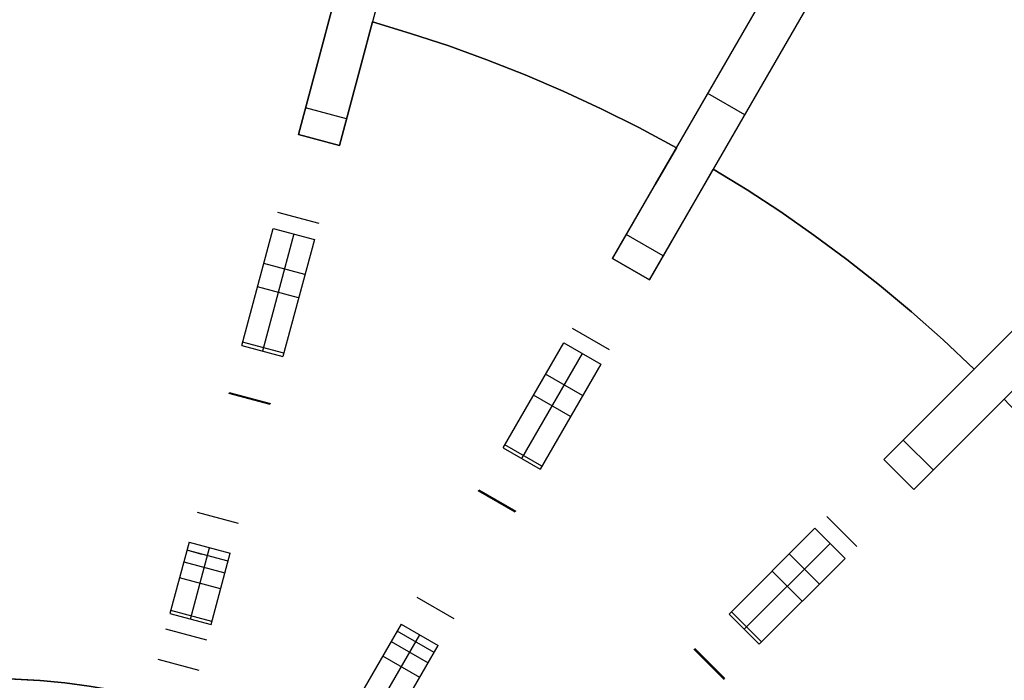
# Model space of a CAD drawing. Header units: millimetres. Extents: x 219 to 1209, y -2752 to -1762.
# Tile 25 of 27: x 724 to 1001, y -2058 to -1872. Entities that reach past the tile are written whole.
import ezdxf

# ---------------------------------------------------------------- set-up
doc = ezdxf.new("R2010")
doc.units = ezdxf.units.MM

msp = doc.modelspace()

# ---------------------------------------------------------------- linework, layer by layer
at = {"extrusion": (0.996444, -0.026593, -0.079957)}
for points in [[(-1903.96, -741.15), (-1755.55, -296.52)], [(-1756.95, -296.05), (-1905.36, -740.68)], [(-1758.35, -295.59), (-1906.76, -740.22)]]:
    msp.add_lwpolyline(points, dxfattribs=at)
at = {"extrusion": (0.979562, -0.154139, 0.129223)}
for points in [[(-1631.3, -334.67), (-1865.57, -142.28)], [(-1866.2, -143.05), (-1631.94, -335.44)], [(-1866.84, -143.82), (-1632.57, -336.21)]]:
    msp.add_lwpolyline(points, dxfattribs=at)
for points in [[(802.53, -1904), (832.67, -1791.51)], [(814.12, -1907.1), (844.26, -1794.61)], [(890.92, -1938.91), (949.15, -1838.06)], [(901.31, -1944.91), (959.54, -1844.06)], [(808.74, -1880.82), (811.83, -1869.27)], [(811.83, -1869.27), (808.74, -1880.82)], [(811.83, -1869.27), (808.74, -1880.82)], [(808.74, -1880.82), (811.83, -1869.27)], [(823.42, -1872.37), (820.33, -1883.92)], [(820.33, -1883.92), (823.42, -1872.37)], [(823.42, -1872.37), (820.33, -1883.92)], [(823.42, -1872.37), (820.33, -1883.92)], [(908.89, -1907.78), (898.34, -1902.1), (887.71, -1896.78), (877.03, -1891.83), (866.32, -1887.24), (855.59, -1883), (844.85, -1879.12), (834.12, -1875.58), (823.42, -1872.37)], [(908.89, -1907.78), (898.34, -1902.1), (887.71, -1896.78), (877.03, -1891.83), (866.32, -1887.24), (855.59, -1883), (844.85, -1879.12), (834.12, -1875.58), (823.42, -1872.37)], [(823.42, -1872.37), (834.12, -1875.58), (844.85, -1879.12), (855.59, -1883), (866.32, -1887.24), (877.03, -1891.83), (887.71, -1896.78), (898.34, -1902.1), (908.89, -1907.78)], [(908.89, -1907.78), (898.34, -1902.1), (887.71, -1896.78), (877.03, -1891.83), (866.32, -1887.24), (855.59, -1883), (844.85, -1879.12), (834.12, -1875.58), (823.42, -1872.37)], [(823.42, -1872.37), (834.12, -1875.58), (844.85, -1879.12), (855.59, -1883), (866.32, -1887.24), (877.03, -1891.83), (887.71, -1896.78), (898.34, -1902.1), (908.89, -1907.78)], [(823.42, -1872.37), (834.12, -1875.58), (844.85, -1879.12), (855.59, -1883), (866.32, -1887.24), (877.03, -1891.83), (887.71, -1896.78), (898.34, -1902.1), (908.89, -1907.78)], [(802.53, -1904), (808.74, -1880.82)], [(808.74, -1880.82), (802.53, -1904)], [(808.74, -1880.82), (802.53, -1904)], [(802.53, -1904), (808.74, -1880.82)], [(820.33, -1883.92), (814.12, -1907.1)], [(814.12, -1907.1), (820.33, -1883.92)], [(820.33, -1883.92), (814.12, -1907.1)], [(820.33, -1883.92), (814.12, -1907.1)], [(928.12, -1898.47), (917.73, -1892.47)], [(816.11, -1899.65), (804.52, -1896.55)], [(802.53, -1904), (814.12, -1907.1)], [(802.53, -1904), (814.12, -1907.1)], [(802.53, -1904), (814.12, -1907.1)], [(802.53, -1904), (814.12, -1907.1)], [(802.53, -1904), (814.12, -1907.1)], [(802.53, -1904), (814.12, -1907.1)], [(814.12, -1907.1), (802.53, -1904)], [(814.12, -1907.1), (802.53, -1904)], [(814.12, -1907.1), (802.53, -1904)], [(902.92, -1918.13), (908.89, -1907.78)], [(908.89, -1907.78), (902.92, -1918.13)], [(908.89, -1907.78), (902.92, -1918.13)], [(902.92, -1918.13), (908.89, -1907.78)], [(919.29, -1913.78), (913.31, -1924.13)], [(913.31, -1924.13), (919.29, -1913.78)], [(919.29, -1913.78), (913.31, -1924.13)], [(919.29, -1913.78), (913.31, -1924.13)], [(992.68, -1970.09), (983.95, -1961.88), (975.07, -1953.99), (966.03, -1946.45), (956.87, -1939.24), (947.6, -1932.37), (938.24, -1925.84), (928.79, -1919.64), (919.29, -1913.78)], [(992.68, -1970.09), (983.95, -1961.88), (975.07, -1953.99), (966.03, -1946.45), (956.87, -1939.24), (947.6, -1932.37), (938.24, -1925.84), (928.79, -1919.64), (919.29, -1913.78)], [(919.29, -1913.78), (928.79, -1919.64), (938.24, -1925.84), (947.6, -1932.37), (956.87, -1939.24), (966.03, -1946.45), (975.07, -1953.99), (983.95, -1961.88), (992.68, -1970.09)], [(992.68, -1970.09), (983.95, -1961.88), (975.07, -1953.99), (966.03, -1946.45), (956.87, -1939.24), (947.6, -1932.37), (938.24, -1925.84), (928.79, -1919.64), (919.29, -1913.78)], [(919.29, -1913.78), (928.79, -1919.64), (938.24, -1925.84), (947.6, -1932.37), (956.87, -1939.24), (966.03, -1946.45), (975.07, -1953.99), (983.95, -1961.88), (992.68, -1970.09)], [(919.29, -1913.78), (928.79, -1919.64), (938.24, -1925.84), (947.6, -1932.37), (956.87, -1939.24), (966.03, -1946.45), (975.07, -1953.99), (983.95, -1961.88), (992.68, -1970.09)], [(967.26, -1995.52), (1049.61, -1913.17)], [(890.92, -1938.91), (902.92, -1918.13)], [(902.92, -1918.13), (890.92, -1938.91)], [(902.92, -1918.13), (890.92, -1938.91)], [(890.92, -1938.91), (902.92, -1918.13)], [(975.74, -2004), (1058.09, -1921.65)], [(913.31, -1924.13), (901.31, -1944.91)], [(901.31, -1944.91), (913.31, -1924.13)], [(913.31, -1924.13), (901.31, -1944.91)], [(913.31, -1924.13), (901.31, -1944.91)], [(796.66, -1925.9), (808.25, -1929.01)], [(786.6, -1963.45), (795.43, -1930.47)], [(795.43, -1930.47), (807.02, -1933.57)], [(801.23, -1932.02), (792.39, -1965)], [(807.02, -1933.57), (798.19, -1966.56)], [(905.16, -1938.23), (894.77, -1932.23)], [(890.92, -1938.91), (901.31, -1944.91)], [(890.92, -1938.91), (901.31, -1944.91)], [(890.92, -1938.91), (901.31, -1944.91)], [(890.92, -1938.91), (901.31, -1944.91)], [(890.92, -1938.91), (901.31, -1944.91)], [(890.92, -1938.91), (901.31, -1944.91)], [(901.31, -1944.91), (890.92, -1938.91)], [(901.31, -1944.91), (890.92, -1938.91)], [(901.31, -1944.91), (890.92, -1938.91)], [(804.38, -1943.44), (792.79, -1940.34)], [(802.61, -1950.06), (791.02, -1946.96)], [(879.58, -1958.55), (889.97, -1964.55)], [(786.6, -1963.45), (798.19, -1966.56)], [(798.43, -1965.64), (786.84, -1962.54)], [(860.14, -1992.22), (877.21, -1962.65)], [(877.21, -1962.65), (887.61, -1968.65)], [(882.41, -1965.65), (865.34, -1995.22)], [(887.61, -1968.65), (870.53, -1998.22)], [(882.5, -1977.5), (872.1, -1971.5)], [(984.23, -1978.55), (992.68, -1970.09)], [(992.68, -1970.09), (984.23, -1978.55)], [(992.68, -1970.09), (984.23, -1978.55)], [(984.23, -1978.55), (992.68, -1970.09)], [(794.56, -1980.08), (782.97, -1976.97)], [(783.05, -1976.68), (794.64, -1979.78)], [(879.07, -1983.43), (868.68, -1977.43)], [(967.26, -1995.52), (984.23, -1978.55)], [(984.23, -1978.55), (967.26, -1995.52)], [(984.23, -1978.55), (967.26, -1995.52)], [(967.26, -1995.52), (984.23, -1978.55)], [(1001.17, -1978.58), (992.71, -1987.03)], [(992.71, -1987.03), (1001.17, -1978.58)], [(1001.17, -1978.58), (992.71, -1987.03)], [(1001.17, -1978.58), (992.71, -1987.03)], [(1057.48, -2051.97), (1051.18, -2041.78), (1044.64, -2031.86), (1037.87, -2022.24), (1030.88, -2012.9), (1023.71, -2003.87), (1016.35, -1995.13), (1008.83, -1986.7), (1001.17, -1978.58)], [(1001.17, -1978.58), (1008.83, -1986.7), (1016.35, -1995.13), (1023.71, -2003.87), (1030.88, -2012.9), (1037.87, -2022.24), (1044.64, -2031.86), (1051.18, -2041.78), (1057.48, -2051.97)], [(992.71, -1987.03), (975.74, -2004)], [(975.74, -2004), (992.71, -1987.03)], [(992.71, -1987.03), (975.74, -2004)], [(992.71, -1987.03), (975.74, -2004)], [(871.01, -1997.4), (860.61, -1991.4)], [(981.2, -1998.55), (972.71, -1990.06)], [(860.14, -1992.22), (870.53, -1998.22)], [(967.26, -1995.52), (975.74, -2004)], [(967.26, -1995.52), (975.74, -2004)], [(967.26, -1995.52), (975.74, -2004)], [(967.26, -1995.52), (975.74, -2004)], [(967.26, -1995.52), (975.74, -2004)], [(967.26, -1995.52), (975.74, -2004)], [(975.74, -2004), (967.26, -1995.52)], [(975.74, -2004), (967.26, -1995.52)], [(975.74, -2004), (967.26, -1995.52)], [(863.53, -2010.34), (853.14, -2004.34)], [(853.29, -2004.08), (863.69, -2010.08)], [(774.04, -2010.32), (785.63, -2013.43)], [(951.22, -2011.55), (959.71, -2020.04)], [(923.73, -2039.04), (947.88, -2014.9)], [(947.88, -2014.9), (956.36, -2023.38)], [(771.76, -2018.83), (766.38, -2038.92)], [(771.76, -2018.83), (783.35, -2021.94)], [(952.12, -2019.14), (927.98, -2043.28)], [(782.75, -2024.18), (771.16, -2021.07)], [(775.47, -2022.23), (771.16, -2021.07)], [(772.17, -2040.47), (777.55, -2020.39)], [(777.97, -2042.02), (783.35, -2021.94)], [(949.14, -2030.61), (940.65, -2022.12)], [(770.29, -2024.3), (781.88, -2027.4)], [(956.36, -2023.38), (932.22, -2047.53)], [(944.29, -2035.45), (935.81, -2026.97)], [(780.66, -2031.98), (769.07, -2028.88)], [(835.88, -2034.24), (846.27, -2040.24)], [(766.38, -2038.92), (777.97, -2042.02)], [(778.21, -2041.11), (766.62, -2038)], [(923.73, -2039.04), (932.22, -2047.53)], [(932.89, -2046.86), (924.4, -2038.37)], [(831.47, -2041.87), (821.08, -2059.88)], [(831.47, -2041.87), (841.86, -2047.87)], [(776.79, -2046.42), (765.2, -2043.32)], [(840.7, -2049.88), (830.31, -2043.88)], [(826.27, -2062.88), (836.67, -2044.87)], [(828.64, -2046.77), (839.04, -2052.77)], [(831.47, -2065.88), (841.86, -2047.87)], [(922.32, -2057.42), (913.83, -2048.94)], [(914.05, -2048.72), (922.54, -2057.21)], [(762.95, -2051.7), (774.54, -2054.81)], [(836.67, -2056.88), (826.27, -2050.88)], [(722.79, -2057.34), (729.72, -2057.76)]]:
    msp.add_lwpolyline(points)
at = {"extrusion": (0.986662, -0.046517, -0.155996)}
for points in [[(-1914.96, -650.15), (-1779.35, -201.45)], [(-1782.1, -200.62), (-1917.71, -649.32)], [(-1784.85, -199.79), (-1920.46, -648.49)]]:
    msp.add_lwpolyline(points, dxfattribs=at)
at = {"extrusion": (0.921418, -0.283824, 0.265392)}
for points in [[(-1468.38, -571.81), (-1698.04, -373.94)], [(-1699.38, -375.49), (-1469.72, -573.36)], [(-1700.71, -377.05), (-1471.06, -574.91)]]:
    msp.add_lwpolyline(points, dxfattribs=at)
at = {"extrusion": (1, 0, 0)}
for points in [[(-1872.37, -255), (-1872.37, -267)], [(-1872.37, -377), (-1872.37, -389)], [(-1904, -227.5), (-1904, -255)], [(-1904, -267), (-1904, -377)], [(-1904, -389), (-1904, -444)], [(-1905.55, -255), (-1905.55, -227.5)], [(-1905.55, -377), (-1905.55, -267)], [(-1905.55, -444), (-1905.55, -389)], [(-1907.1, -255), (-1907.1, -227.5)], [(-1907.1, -377), (-1907.1, -267)], [(-1907.1, -444), (-1907.1, -389)], [(-1907.78, -255), (-1907.78, -267)], [(-1907.78, -377), (-1907.78, -389)], [(-1913.78, -255), (-1913.78, -267)], [(-1913.78, -377), (-1913.78, -389)], [(-1915.86, -82.31), (-1915.86, -215.22)], [(-1915.86, -501.79), (-1915.86, -781.35)], [(-1918.97, -82.31), (-1918.97, -215.22)], [(-1918.97, -501.79), (-1918.97, -781.35)], [(-1938.91, -227.5), (-1938.91, -255)], [(-1938.91, -267), (-1938.91, -377)], [(-1938.91, -389), (-1938.91, -444)], [(-1941.91, -255), (-1941.91, -227.5)], [(-1941.91, -377), (-1941.91, -267)], [(-1941.91, -444), (-1941.91, -389)], [(-1944.91, -255), (-1944.91, -227.5)], [(-1944.91, -377), (-1944.91, -267)], [(-1944.91, -444), (-1944.91, -389)], [(-1949.55, -82.31), (-1949.55, -215.22)], [(-1949.55, -501.79), (-1949.55, -781.35)], [(-1955.55, -82.31), (-1955.55, -215.22)], [(-1955.55, -501.79), (-1955.55, -781.35)], [(-1970.09, -255), (-1970.09, -267)], [(-1970.09, -377), (-1970.09, -389)], [(-1978.58, -255), (-1978.58, -267)], [(-1978.58, -377), (-1978.58, -389)], [(-1995.52, -227.5), (-1995.52, -255)], [(-1995.52, -267), (-1995.52, -377)], [(-1995.52, -389), (-1995.52, -444)], [(-1999.76, -255), (-1999.76, -227.5)], [(-1999.76, -377), (-1999.76, -267)], [(-1999.76, -444), (-1999.76, -389)], [(-2004.2, -82.31), (-2004.2, -215.22)], [(-2004.2, -501.79), (-2004.2, -781.35)], [(-2004, -255), (-2004, -227.5)], [(-2004, -377), (-2004, -267)], [(-2004, -444), (-2004, -389)], [(-2012.69, -82.31), (-2012.69, -215.22)], [(-2012.69, -501.79), (-2012.69, -781.35)]]:
    msp.add_lwpolyline(points, dxfattribs=at)
at = {"extrusion": (0.983111, -0.127147, 0.131633)}
for points in [[(-1905.47, -240.16), (-1785.34, -362.43)], [(-1786.13, -363.22), (-1906.27, -240.94)], [(-1786.93, -364), (-1907.06, -241.73)]]:
    msp.add_lwpolyline(points, dxfattribs=at)
at = {"extrusion": (0.998551, -0.010822, -0.052712)}
for points in [[(-1895.19, -399.99), (-1968.07, -754.48)], [(-1969.56, -754.17), (-1896.68, -399.69)], [(-1971.05, -753.87), (-1898.17, -399.38)]]:
    msp.add_lwpolyline(points, dxfattribs=at)
at = {"extrusion": (-0.05446, 0.973141, -0.223677)}
for points in [[(-837.34, -1252.09), (-951.11, -797.36)], [(-955.11, -798.37), (-841.34, -1253.09)], [(-959.11, -799.37), (-845.34, -1254.1)]]:
    msp.add_lwpolyline(points, dxfattribs=at)
at = {"extrusion": (0.835477, -0.361444, 0.413928)}
for points in [[(-1330.73, -891.06), (-1549.76, -681.49)], [(-1554.18, -686.11), (-1335.15, -895.68)]]:
    msp.add_lwpolyline(points, dxfattribs=at)
at = {"extrusion": (-0.361444, 0.835477, 0.413928)}
msp.add_lwpolyline([(4.72, 933.32), (-214.31, 723.75)], dxfattribs=at)
at = {"extrusion": (0.965926, -0.258819, -3.03426e-14)}
msp.add_lwpolyline([(-1658.82, -814.9), (-1658.64, -814.9), (-1658.47, -814.89), (-1658.3, -814.88), (-1658.13, -814.86), (-1657.96, -814.83), (-1657.79, -814.8), (-1657.62, -814.76), (-1657.46, -814.72), (-1657.29, -814.67), (-1657.13, -814.61), (-1656.97, -814.55), (-1656.81, -814.48), (-1656.65, -814.41), (-1656.5, -814.33), (-1656.35, -814.25), (-1656.2, -814.16), (-1656.05, -814.07), (-1655.91, -813.97), (-1655.77, -813.87), (-1655.64, -813.77), (-1655.51, -813.65), (-1655.38, -813.54), (-1655.26, -813.42), (-1655.14, -813.29), (-1655.02, -813.16), (-1654.91, -813.03), (-1654.81, -812.9), (-1654.71, -812.76), (-1654.61, -812.61), (-1654.52, -812.47), (-1654.44, -812.32), (-1654.36, -812.17), (-1654.28, -812.01), (-1654.21, -811.85), (-1654.15, -811.69), (-1654.09, -811.53)], dxfattribs=at)
at = {"extrusion": (0.965926, -0.258819, -5.94945e-15)}
msp.add_lwpolyline([(-1654.09, -811.53), (-1654.15, -811.69), (-1654.21, -811.85), (-1654.28, -812.01), (-1654.36, -812.17), (-1654.44, -812.32), (-1654.52, -812.47), (-1654.61, -812.61), (-1654.71, -812.76), (-1654.81, -812.9), (-1654.91, -813.03), (-1655.02, -813.16), (-1655.14, -813.29), (-1655.26, -813.42), (-1655.38, -813.54), (-1655.51, -813.65), (-1655.64, -813.77), (-1655.77, -813.87), (-1655.91, -813.97), (-1656.05, -814.07), (-1656.2, -814.16), (-1656.35, -814.25), (-1656.5, -814.33), (-1656.65, -814.41), (-1656.81, -814.48), (-1656.97, -814.55), (-1657.13, -814.61), (-1657.29, -814.67), (-1657.46, -814.72), (-1657.62, -814.76), (-1657.79, -814.8), (-1657.96, -814.83), (-1658.13, -814.86), (-1658.3, -814.88), (-1658.47, -814.89), (-1658.64, -814.9), (-1658.82, -814.9)], dxfattribs=at)
at = {"extrusion": (0.965926, -0.258819, 4.6806e-14)}
msp.add_lwpolyline([(-1654.09, -811.53), (-1654.15, -811.69), (-1654.21, -811.85), (-1654.28, -812.01), (-1654.36, -812.17), (-1654.44, -812.32), (-1654.52, -812.47), (-1654.61, -812.61), (-1654.71, -812.76), (-1654.81, -812.9), (-1654.91, -813.03), (-1655.02, -813.16), (-1655.14, -813.29), (-1655.26, -813.42), (-1655.38, -813.54), (-1655.51, -813.65), (-1655.64, -813.77), (-1655.77, -813.87), (-1655.91, -813.97), (-1656.05, -814.07), (-1656.2, -814.16), (-1656.35, -814.25), (-1656.5, -814.33), (-1656.65, -814.41), (-1656.81, -814.48), (-1656.97, -814.55), (-1657.13, -814.61), (-1657.29, -814.67), (-1657.46, -814.72), (-1657.62, -814.76), (-1657.79, -814.8), (-1657.96, -814.83), (-1658.13, -814.86), (-1658.3, -814.88), (-1658.47, -814.89), (-1658.64, -814.9), (-1658.82, -814.9)], dxfattribs=at)
at = {"extrusion": (0.935414, -0.231455, 0.267261)}
for points in [[(-1784.61, -449.05), (-1668.16, -574.83)], [(-1669.83, -576.37), (-1786.28, -450.59)], [(-1671.49, -577.91), (-1787.94, -452.13)]]:
    msp.add_lwpolyline(points, dxfattribs=at)
at = {"extrusion": (0.994582, -0.01882, -0.102238)}
for points in [[(-1921.71, -346.85), (-1987.57, -702.71)], [(-1990.48, -702.18), (-1924.61, -346.32)], [(-1993.38, -701.64), (-1927.51, -345.78)]]:
    msp.add_lwpolyline(points, dxfattribs=at)
at = {"extrusion": (0.866025, -0.5, 5.55091e-14)}
msp.add_lwpolyline([(-1261.1, -814.9), (-1260.92, -814.9), (-1260.75, -814.89), (-1260.58, -814.88), (-1260.41, -814.86), (-1260.24, -814.83), (-1260.07, -814.8), (-1259.9, -814.76), (-1259.74, -814.72), (-1259.57, -814.67), (-1259.41, -814.61), (-1259.25, -814.55), (-1259.09, -814.48), (-1258.93, -814.41), (-1258.78, -814.33), (-1258.63, -814.25), (-1258.48, -814.16), (-1258.33, -814.07), (-1258.19, -813.97), (-1258.05, -813.87), (-1257.92, -813.77), (-1257.79, -813.65), (-1257.66, -813.54), (-1257.54, -813.42), (-1257.42, -813.29), (-1257.3, -813.16), (-1257.19, -813.03), (-1257.09, -812.9), (-1256.99, -812.76), (-1256.89, -812.61), (-1256.8, -812.47), (-1256.72, -812.32), (-1256.64, -812.17), (-1256.56, -812.01), (-1256.49, -811.85), (-1256.43, -811.69), (-1256.37, -811.53)], dxfattribs=at)
at = {"extrusion": (0.965926, -0.258819, -7.6483e-15)}
msp.add_lwpolyline([(-1706.65, -797.99), (-1706.75, -798.46), (-1706.82, -798.94), (-1706.88, -799.41), (-1706.92, -799.89), (-1706.95, -800.37), (-1706.96, -800.85), (-1706.95, -801.33), (-1706.93, -801.81), (-1706.89, -802.28), (-1706.84, -802.76), (-1706.77, -803.23), (-1706.68, -803.7), (-1706.57, -804.17), (-1706.45, -804.64), (-1706.32, -805.1), (-1706.17, -805.55), (-1706, -806), (-1705.82, -806.44), (-1705.62, -806.88), (-1705.41, -807.31), (-1705.18, -807.73), (-1704.94, -808.15), (-1704.69, -808.55), (-1704.42, -808.95), (-1704.14, -809.34), (-1703.84, -809.71), (-1703.53, -810.08), (-1703.21, -810.44), (-1702.88, -810.78), (-1702.54, -811.12), (-1702.18, -811.44), (-1701.82, -811.75), (-1701.44, -812.05), (-1701.05, -812.33), (-1700.66, -812.6), (-1700.25, -812.86), (-1699.84, -813.1), (-1699.42, -813.33), (-1698.99, -813.54), (-1698.55, -813.74), (-1698.11, -813.92), (-1697.66, -814.09), (-1697.21, -814.24), (-1696.75, -814.38), (-1696.28, -814.5), (-1695.82, -814.61), (-1695.35, -814.7), (-1694.87, -814.77), (-1694.4, -814.83), (-1693.92, -814.87), (-1693.44, -814.9), (-1692.96, -814.9)], dxfattribs=at)
at = {"extrusion": (0.866025, -0.5, -8.42772e-14)}
msp.add_lwpolyline([(-1256.37, -811.53), (-1256.43, -811.69), (-1256.49, -811.85), (-1256.56, -812.01), (-1256.64, -812.17), (-1256.72, -812.32), (-1256.8, -812.47), (-1256.89, -812.61), (-1256.99, -812.76), (-1257.09, -812.9), (-1257.19, -813.03), (-1257.3, -813.16), (-1257.42, -813.29), (-1257.54, -813.42), (-1257.66, -813.54), (-1257.79, -813.65), (-1257.92, -813.77), (-1258.05, -813.87), (-1258.19, -813.97), (-1258.33, -814.07), (-1258.48, -814.16), (-1258.63, -814.25), (-1258.78, -814.33), (-1258.93, -814.41), (-1259.09, -814.48), (-1259.25, -814.55), (-1259.41, -814.61), (-1259.57, -814.67), (-1259.74, -814.72), (-1259.9, -814.76), (-1260.07, -814.8), (-1260.24, -814.83), (-1260.41, -814.86), (-1260.58, -814.88), (-1260.75, -814.89), (-1260.92, -814.9), (-1261.1, -814.9)], dxfattribs=at)
at = {"extrusion": (0.965926, -0.258819, -4.18056e-15)}
msp.add_lwpolyline([(-1692.96, -814.9), (-1693.44, -814.9), (-1693.92, -814.87), (-1694.4, -814.83), (-1694.87, -814.77), (-1695.35, -814.7), (-1695.82, -814.61), (-1696.28, -814.5), (-1696.75, -814.38), (-1697.21, -814.24), (-1697.66, -814.09), (-1698.11, -813.92), (-1698.55, -813.74), (-1698.99, -813.54), (-1699.42, -813.33), (-1699.84, -813.1), (-1700.25, -812.86), (-1700.66, -812.6), (-1701.05, -812.33), (-1701.44, -812.05), (-1701.82, -811.75), (-1702.18, -811.44), (-1702.54, -811.12), (-1702.88, -810.78), (-1703.21, -810.44), (-1703.53, -810.08), (-1703.84, -809.71), (-1704.14, -809.34), (-1704.42, -808.95), (-1704.69, -808.55), (-1704.94, -808.15), (-1705.18, -807.73), (-1705.41, -807.31), (-1705.62, -806.88), (-1705.82, -806.44), (-1706, -806), (-1706.17, -805.55), (-1706.32, -805.1), (-1706.45, -804.64), (-1706.57, -804.17), (-1706.68, -803.7), (-1706.77, -803.23), (-1706.84, -802.76), (-1706.89, -802.28), (-1706.93, -801.81), (-1706.95, -801.33), (-1706.96, -800.85), (-1706.95, -800.37), (-1706.92, -799.89), (-1706.88, -799.41), (-1706.82, -798.94), (-1706.75, -798.46), (-1706.65, -797.99)], dxfattribs=at)
at = {"extrusion": (0.965926, -0.258819, -1.10895e-14)}
msp.add_lwpolyline([(-1692.96, -814.9), (-1693.44, -814.9), (-1693.92, -814.87), (-1694.4, -814.83), (-1694.87, -814.77), (-1695.35, -814.7), (-1695.82, -814.61), (-1696.28, -814.5), (-1696.75, -814.38), (-1697.21, -814.24), (-1697.66, -814.09), (-1698.11, -813.92), (-1698.55, -813.74), (-1698.99, -813.54), (-1699.42, -813.33), (-1699.84, -813.1), (-1700.25, -812.86), (-1700.66, -812.6), (-1701.05, -812.33), (-1701.44, -812.05), (-1701.82, -811.75), (-1702.18, -811.44), (-1702.54, -811.12), (-1702.88, -810.78), (-1703.21, -810.44), (-1703.53, -810.08), (-1703.84, -809.71), (-1704.14, -809.34), (-1704.42, -808.95), (-1704.69, -808.55), (-1704.94, -808.15), (-1705.18, -807.73), (-1705.41, -807.31), (-1705.62, -806.88), (-1705.82, -806.44), (-1706, -806), (-1706.17, -805.55), (-1706.32, -805.1), (-1706.45, -804.64), (-1706.57, -804.17), (-1706.68, -803.7), (-1706.77, -803.23), (-1706.84, -802.76), (-1706.89, -802.28), (-1706.93, -801.81), (-1706.95, -801.33), (-1706.96, -800.85), (-1706.95, -800.37), (-1706.92, -799.89), (-1706.88, -799.41), (-1706.82, -798.94), (-1706.75, -798.46), (-1706.65, -797.99)], dxfattribs=at)
at = {"extrusion": (0.866025, -0.5, 1.27128e-13)}
msp.add_lwpolyline([(-1256.37, -811.53), (-1256.43, -811.69), (-1256.49, -811.85), (-1256.56, -812.01), (-1256.64, -812.17), (-1256.72, -812.32), (-1256.8, -812.47), (-1256.89, -812.61), (-1256.99, -812.76), (-1257.09, -812.9), (-1257.19, -813.03), (-1257.3, -813.16), (-1257.42, -813.29), (-1257.54, -813.42), (-1257.66, -813.54), (-1257.79, -813.65), (-1257.92, -813.77), (-1258.05, -813.87), (-1258.19, -813.97), (-1258.33, -814.07), (-1258.48, -814.16), (-1258.63, -814.25), (-1258.78, -814.33), (-1258.93, -814.41), (-1259.09, -814.48), (-1259.25, -814.55), (-1259.41, -814.61), (-1259.57, -814.67), (-1259.74, -814.72), (-1259.9, -814.76), (-1260.07, -814.8), (-1260.24, -814.83), (-1260.41, -814.86), (-1260.58, -814.88), (-1260.75, -814.89), (-1260.92, -814.9), (-1261.1, -814.9)], dxfattribs=at)
at = {"extrusion": (0.866025, -0.5, 1.6312e-14)}
msp.add_lwpolyline([(-1308.93, -797.99), (-1309.03, -798.46), (-1309.1, -798.94), (-1309.16, -799.41), (-1309.2, -799.89), (-1309.23, -800.37), (-1309.24, -800.85), (-1309.23, -801.33), (-1309.21, -801.81), (-1309.17, -802.28), (-1309.12, -802.76), (-1309.05, -803.23), (-1308.96, -803.7), (-1308.85, -804.17), (-1308.73, -804.64), (-1308.6, -805.1), (-1308.45, -805.55), (-1308.28, -806), (-1308.1, -806.44), (-1307.9, -806.88), (-1307.69, -807.31), (-1307.46, -807.73), (-1307.22, -808.15), (-1306.97, -808.55), (-1306.7, -808.95), (-1306.42, -809.34), (-1306.12, -809.71), (-1305.81, -810.08), (-1305.49, -810.44), (-1305.16, -810.78), (-1304.82, -811.12), (-1304.46, -811.44), (-1304.09, -811.75), (-1303.72, -812.05), (-1303.33, -812.33), (-1302.94, -812.6), (-1302.53, -812.86), (-1302.12, -813.1), (-1301.7, -813.33), (-1301.27, -813.54), (-1300.83, -813.74), (-1300.39, -813.92), (-1299.94, -814.09), (-1299.49, -814.24), (-1299.03, -814.38), (-1298.56, -814.5), (-1298.1, -814.61), (-1297.63, -814.7), (-1297.15, -814.77), (-1296.68, -814.83), (-1296.2, -814.87), (-1295.72, -814.9), (-1295.24, -814.9)], dxfattribs=at)
at = {"extrusion": (0.866025, -0.5, -1.21408e-14)}
msp.add_lwpolyline([(-1295.24, -814.9), (-1295.72, -814.9), (-1296.2, -814.87), (-1296.68, -814.83), (-1297.15, -814.77), (-1297.63, -814.7), (-1298.1, -814.61), (-1298.56, -814.5), (-1299.03, -814.38), (-1299.49, -814.24), (-1299.94, -814.09), (-1300.39, -813.92), (-1300.83, -813.74), (-1301.27, -813.54), (-1301.7, -813.33), (-1302.12, -813.1), (-1302.53, -812.86), (-1302.94, -812.6), (-1303.33, -812.33), (-1303.72, -812.05), (-1304.09, -811.75), (-1304.46, -811.44), (-1304.82, -811.12), (-1305.16, -810.78), (-1305.49, -810.44), (-1305.81, -810.08), (-1306.12, -809.71), (-1306.42, -809.34), (-1306.7, -808.95), (-1306.97, -808.55), (-1307.22, -808.15), (-1307.46, -807.73), (-1307.69, -807.31), (-1307.9, -806.88), (-1308.1, -806.44), (-1308.28, -806), (-1308.45, -805.55), (-1308.6, -805.1), (-1308.73, -804.64), (-1308.85, -804.17), (-1308.96, -803.7), (-1309.05, -803.23), (-1309.12, -802.76), (-1309.17, -802.28), (-1309.21, -801.81), (-1309.23, -801.33), (-1309.24, -800.85), (-1309.23, -800.37), (-1309.2, -799.89), (-1309.16, -799.41), (-1309.1, -798.94), (-1309.03, -798.46), (-1308.93, -797.99)], dxfattribs=at)
at = {"extrusion": (0.866025, -0.288675, 0.408248)}
for points in [[(-1695.65, -707.14), (-1587.24, -839.92)], [(-1592.61, -844.3), (-1701.02, -711.52)]]:
    msp.add_lwpolyline(points, dxfattribs=at)
at = {"extrusion": (0.989134, -0.021851, -0.145383)}
for points in [[(-1973.67, -292.29), (-2028.04, -650.08)], [(-2036.33, -648.82), (-1981.96, -291.03)]]:
    msp.add_lwpolyline(points, dxfattribs=at)
at = {"extrusion": (0.866025, -0.5, -1.95532e-15)}
msp.add_lwpolyline([(-1295.24, -814.9), (-1295.72, -814.9), (-1296.2, -814.87), (-1296.68, -814.83), (-1297.15, -814.77), (-1297.63, -814.7), (-1298.1, -814.61), (-1298.56, -814.5), (-1299.03, -814.38), (-1299.49, -814.24), (-1299.94, -814.09), (-1300.39, -813.92), (-1300.83, -813.74), (-1301.27, -813.54), (-1301.7, -813.33), (-1302.12, -813.1), (-1302.53, -812.86), (-1302.94, -812.6), (-1303.33, -812.33), (-1303.72, -812.05), (-1304.09, -811.75), (-1304.46, -811.44), (-1304.82, -811.12), (-1305.16, -810.78), (-1305.49, -810.44), (-1305.81, -810.08), (-1306.12, -809.71), (-1306.42, -809.34), (-1306.7, -808.95), (-1306.97, -808.55), (-1307.22, -808.15), (-1307.46, -807.73), (-1307.69, -807.31), (-1307.9, -806.88), (-1308.1, -806.44), (-1308.28, -806), (-1308.45, -805.55), (-1308.6, -805.1), (-1308.73, -804.64), (-1308.85, -804.17), (-1308.96, -803.7), (-1309.05, -803.23), (-1309.12, -802.76), (-1309.17, -802.28), (-1309.21, -801.81), (-1309.23, -801.33), (-1309.24, -800.85), (-1309.23, -800.37), (-1309.2, -799.89), (-1309.16, -799.41), (-1309.1, -798.94), (-1309.03, -798.46), (-1308.93, -797.99)], dxfattribs=at)
at = {"extrusion": (-0.288675, 0.866025, 0.408248)}
msp.add_lwpolyline([(-289.26, 692.25), (-180.85, 825.02)], dxfattribs=at)
at = {"extrusion": (-0.021851, 0.989134, -0.145383)}
msp.add_lwpolyline([(-872.73, -1090.86), (-927.1, -733.06)], dxfattribs=at)
at = {"extrusion": (-0.283824, 0.921418, 0.265392)}
for points in [[(-493.86, 410.83), (-264.21, 608.69)], [(-265.54, 610.25), (-495.2, 412.38)], [(-266.88, 611.8), (-496.54, 413.93)]]:
    msp.add_lwpolyline(points, dxfattribs=at)
at = {"extrusion": (0.965926, -0.258819, -1.25476e-13)}
msp.add_lwpolyline([(-1741.49, -3.12), (-1741.86, -2.83), (-1742.25, -2.55), (-1742.64, -2.28), (-1743.05, -2.02), (-1743.46, -1.79), (-1743.88, -1.56), (-1744.31, -1.35), (-1744.74, -1.15), (-1745.18, -0.97), (-1745.63, -0.8), (-1746.08, -0.65), (-1746.53, -0.52), (-1747, -0.4), (-1747.46, -0.29), (-1747.93, -0.2), (-1748.4, -0.13), (-1748.87, -0.07), (-1749.35, -0.03), (-1749.82, -0.01), (-1750.3, 0)], dxfattribs=at)
at = {"extrusion": (0.965926, -0.258819, 4.46983e-14)}
msp.add_lwpolyline([(-1750.3, 0), (-1749.82, -0.01), (-1749.35, -0.03), (-1748.87, -0.07), (-1748.4, -0.13), (-1747.93, -0.2), (-1747.46, -0.29), (-1747, -0.4), (-1746.53, -0.52), (-1746.08, -0.65), (-1745.63, -0.8), (-1745.18, -0.97), (-1744.74, -1.15), (-1744.31, -1.35), (-1743.88, -1.56), (-1743.46, -1.79), (-1743.05, -2.02), (-1742.64, -2.28), (-1742.25, -2.55), (-1741.86, -2.83), (-1741.49, -3.12)], dxfattribs=at)
at = {"extrusion": (0.965926, -0.258819, -2.04557e-14)}
msp.add_lwpolyline([(-1750.3, 0), (-1749.82, -0.01), (-1749.35, -0.03), (-1748.87, -0.07), (-1748.4, -0.13), (-1747.93, -0.2), (-1747.46, -0.29), (-1747, -0.4), (-1746.53, -0.52), (-1746.08, -0.65), (-1745.63, -0.8), (-1745.18, -0.97), (-1744.74, -1.15), (-1744.31, -1.35), (-1743.88, -1.56), (-1743.46, -1.79), (-1743.05, -2.02), (-1742.64, -2.28), (-1742.25, -2.55), (-1741.86, -2.83), (-1741.49, -3.12)], dxfattribs=at)
at = {"extrusion": (0.707107, -0.707107, -7.03953e-14)}
msp.add_lwpolyline([(-754.5, -814.9), (-754.32, -814.9), (-754.15, -814.89), (-753.98, -814.88), (-753.81, -814.86), (-753.64, -814.83), (-753.47, -814.8), (-753.3, -814.76), (-753.14, -814.72), (-752.97, -814.67), (-752.81, -814.61), (-752.65, -814.55), (-752.49, -814.48), (-752.33, -814.41), (-752.18, -814.33), (-752.03, -814.25), (-751.88, -814.16), (-751.73, -814.07), (-751.59, -813.97), (-751.45, -813.87), (-751.32, -813.77), (-751.19, -813.65), (-751.06, -813.54), (-750.94, -813.42), (-750.82, -813.29), (-750.7, -813.16), (-750.59, -813.03), (-750.49, -812.9), (-750.39, -812.76), (-750.29, -812.61), (-750.2, -812.47), (-750.12, -812.32), (-750.04, -812.17), (-749.96, -812.01), (-749.89, -811.85), (-749.83, -811.69), (-749.77, -811.53)], dxfattribs=at)
at = {"extrusion": (-0.707107, 0.707107, -5.20797e-17)}
msp.add_lwpolyline([(749.77, -811.53), (749.83, -811.69), (749.89, -811.85), (749.96, -812.01), (750.04, -812.17), (750.12, -812.32), (750.2, -812.47), (750.29, -812.61), (750.39, -812.76), (750.49, -812.9), (750.59, -813.03), (750.7, -813.16), (750.82, -813.29), (750.94, -813.42), (751.06, -813.54), (751.19, -813.65), (751.32, -813.77), (751.45, -813.87), (751.59, -813.97), (751.73, -814.07), (751.88, -814.16), (752.03, -814.25), (752.18, -814.33), (752.33, -814.41), (752.49, -814.48), (752.65, -814.55), (752.81, -814.61), (752.97, -814.67), (753.14, -814.72), (753.3, -814.76), (753.47, -814.8), (753.64, -814.83), (753.81, -814.86), (753.98, -814.88), (754.15, -814.89), (754.32, -814.9), (754.5, -814.9)], dxfattribs=at)
at = {"extrusion": (0.965926, -0.258819, 1.34827e-13)}
msp.add_lwpolyline([(-1752.62, -106.29), (-1752.93, -105.97), (-1753.24, -105.63), (-1753.53, -105.28), (-1753.82, -104.93), (-1754.09, -104.57), (-1754.35, -104.19), (-1754.59, -103.81), (-1754.83, -103.42), (-1755.05, -103.03), (-1755.26, -102.62), (-1755.45, -102.21), (-1755.63, -101.8), (-1755.8, -101.38), (-1755.96, -100.95)], dxfattribs=at)
at = {"extrusion": (-0.707107, 0.707107, -1.45809e-13)}
msp.add_lwpolyline([(749.77, -811.53), (749.83, -811.69), (749.89, -811.85), (749.96, -812.01), (750.04, -812.17), (750.12, -812.32), (750.2, -812.47), (750.29, -812.61), (750.39, -812.76), (750.49, -812.9), (750.59, -813.03), (750.7, -813.16), (750.82, -813.29), (750.94, -813.42), (751.06, -813.54), (751.19, -813.65), (751.32, -813.77), (751.45, -813.87), (751.59, -813.97), (751.73, -814.07), (751.88, -814.16), (752.03, -814.25), (752.18, -814.33), (752.33, -814.41), (752.49, -814.48), (752.65, -814.55), (752.81, -814.61), (752.97, -814.67), (753.14, -814.72), (753.3, -814.76), (753.47, -814.8), (753.64, -814.83), (753.81, -814.86), (753.98, -814.88), (754.15, -814.89), (754.32, -814.9), (754.5, -814.9)], dxfattribs=at)
at = {"extrusion": (0.996444, -0.026593, 0.079957)}
for points in [[(-2030.62, -83.86), (-2003.03, -166.51)], [(-2004.43, -166.98), (-2032.02, -84.32)], [(-2005.82, -167.45), (-2033.41, -84.79)]]:
    msp.add_lwpolyline(points, dxfattribs=at)
at = {"extrusion": (0.965926, -0.258819, -7.93056e-15)}
msp.add_lwpolyline([(-1752.62, -106.29), (-1752.93, -105.97), (-1753.24, -105.63), (-1753.53, -105.28), (-1753.82, -104.93), (-1754.09, -104.57), (-1754.35, -104.19), (-1754.59, -103.81), (-1754.83, -103.42), (-1755.05, -103.03), (-1755.26, -102.62), (-1755.45, -102.21), (-1755.63, -101.8), (-1755.8, -101.38), (-1755.96, -100.95)], dxfattribs=at)
at = {"extrusion": (0.965926, -0.258819, 1.85048e-13)}
msp.add_lwpolyline([(-1752.62, -106.29), (-1752.93, -105.97), (-1753.24, -105.63), (-1753.53, -105.28), (-1753.82, -104.93), (-1754.09, -104.57), (-1754.35, -104.19), (-1754.59, -103.81), (-1754.83, -103.42), (-1755.05, -103.03), (-1755.26, -102.62), (-1755.45, -102.21), (-1755.63, -101.8), (-1755.8, -101.38), (-1755.96, -100.95)], dxfattribs=at)
at = {"extrusion": (0.866025, -0.5, 6.96899e-14)}
msp.add_lwpolyline([(-1343.77, -3.12), (-1344.14, -2.83), (-1344.53, -2.55), (-1344.92, -2.28), (-1345.33, -2.02), (-1345.74, -1.79), (-1346.16, -1.56), (-1346.59, -1.35), (-1347.02, -1.15), (-1347.46, -0.97), (-1347.91, -0.8), (-1348.36, -0.65), (-1348.81, -0.52), (-1349.28, -0.4), (-1349.74, -0.29), (-1350.21, -0.2), (-1350.68, -0.13), (-1351.15, -0.07), (-1351.63, -0.03), (-1352.1, -0.01), (-1352.58, 0)], dxfattribs=at)
at = {"extrusion": (0.965926, -0.258819, -1.26579e-15)}
msp.add_lwpolyline([(-1771.09, 0), (-1771.57, -0.01), (-1772.06, -0.03), (-1772.54, -0.08), (-1773.02, -0.13), (-1773.5, -0.21), (-1773.97, -0.3), (-1774.45, -0.41), (-1774.91, -0.53), (-1775.38, -0.67), (-1775.84, -0.83), (-1776.29, -1), (-1776.74, -1.19), (-1777.17, -1.39), (-1777.61, -1.61), (-1778.03, -1.84), (-1778.45, -2.09), (-1778.86, -2.35), (-1779.25, -2.63), (-1779.64, -2.92), (-1780.02, -3.22), (-1780.39, -3.53), (-1780.74, -3.86), (-1781.09, -4.2), (-1781.42, -4.55), (-1781.74, -4.92), (-1782.05, -5.29), (-1782.34, -5.67), (-1782.63, -6.07), (-1782.89, -6.47), (-1783.15, -6.88), (-1783.39, -7.31), (-1783.61, -7.74), (-1783.82, -8.17), (-1784.01, -8.62), (-1784.19, -9.07), (-1784.35, -9.52), (-1784.5, -9.98), (-1784.63, -10.45), (-1784.75, -10.92), (-1784.84, -11.39), (-1784.93, -11.87), (-1784.99, -12.35), (-1785.04, -12.83), (-1785.07, -13.32), (-1785.09, -13.8), (-1785.09, -14.28), (-1785.07, -14.77), (-1785.03, -15.25), (-1784.98, -15.73), (-1784.91, -16.21), (-1784.83, -16.69), (-1784.73, -17.16), (-1784.61, -17.63), (-1784.48, -18.1), (-1784.33, -18.56)], dxfattribs=at)
at = {"extrusion": (0.866025, -0.5, -5.16468e-15)}
msp.add_lwpolyline([(-1352.58, 0), (-1352.1, -0.01), (-1351.63, -0.03), (-1351.15, -0.07), (-1350.68, -0.13), (-1350.21, -0.2), (-1349.74, -0.29), (-1349.28, -0.4), (-1348.81, -0.52), (-1348.36, -0.65), (-1347.91, -0.8), (-1347.46, -0.97), (-1347.02, -1.15), (-1346.59, -1.35), (-1346.16, -1.56), (-1345.74, -1.79), (-1345.33, -2.02), (-1344.92, -2.28), (-1344.53, -2.55), (-1344.14, -2.83), (-1343.77, -3.12)], dxfattribs=at)
at = {"extrusion": (-0.707107, 0.707107, 3.67139e-14)}
msp.add_lwpolyline([(802.33, -797.99), (802.43, -798.46), (802.5, -798.94), (802.56, -799.41), (802.6, -799.89), (802.63, -800.37), (802.64, -800.85), (802.63, -801.33), (802.61, -801.81), (802.57, -802.28), (802.52, -802.76), (802.45, -803.23), (802.36, -803.7), (802.25, -804.17), (802.13, -804.64), (802, -805.1), (801.85, -805.55), (801.68, -806), (801.5, -806.44), (801.3, -806.88), (801.09, -807.31), (800.86, -807.73), (800.62, -808.15), (800.37, -808.55), (800.1, -808.95), (799.82, -809.34), (799.52, -809.71), (799.21, -810.08), (798.89, -810.44), (798.56, -810.78), (798.22, -811.12), (797.86, -811.44), (797.49, -811.75), (797.12, -812.05), (796.73, -812.33), (796.34, -812.6), (795.93, -812.86), (795.52, -813.1), (795.1, -813.33), (794.67, -813.54), (794.23, -813.74), (793.79, -813.92), (793.34, -814.09), (792.89, -814.24), (792.43, -814.38), (791.96, -814.5), (791.5, -814.61), (791.03, -814.7), (790.55, -814.77), (790.08, -814.83), (789.6, -814.87), (789.12, -814.9), (788.64, -814.9)], dxfattribs=at)
at = {"extrusion": (0.965926, -0.258819, 4.87585e-15)}
msp.add_lwpolyline([(-1784.33, -18.56), (-1784.48, -18.1), (-1784.61, -17.63), (-1784.73, -17.16), (-1784.83, -16.69), (-1784.91, -16.21), (-1784.98, -15.73), (-1785.03, -15.25), (-1785.07, -14.77), (-1785.09, -14.28), (-1785.09, -13.8), (-1785.07, -13.32), (-1785.04, -12.83), (-1784.99, -12.35), (-1784.93, -11.87), (-1784.84, -11.39), (-1784.75, -10.92), (-1784.63, -10.45), (-1784.5, -9.98), (-1784.35, -9.52), (-1784.19, -9.07), (-1784.01, -8.62), (-1783.82, -8.17), (-1783.61, -7.74), (-1783.39, -7.31), (-1783.15, -6.88), (-1782.89, -6.47), (-1782.63, -6.07), (-1782.34, -5.67), (-1782.05, -5.29), (-1781.74, -4.92), (-1781.42, -4.55), (-1781.09, -4.2), (-1780.74, -3.86), (-1780.39, -3.53), (-1780.02, -3.22), (-1779.64, -2.92), (-1779.25, -2.63), (-1778.86, -2.35), (-1778.45, -2.09), (-1778.03, -1.84), (-1777.61, -1.61), (-1777.17, -1.39), (-1776.74, -1.19), (-1776.29, -1), (-1775.84, -0.83), (-1775.38, -0.67), (-1774.91, -0.53), (-1774.45, -0.41), (-1773.97, -0.3), (-1773.5, -0.21), (-1773.02, -0.13), (-1772.54, -0.08), (-1772.06, -0.03), (-1771.57, -0.01), (-1771.09, 0)], dxfattribs=at)
at = {"extrusion": (0.866025, -0.5, 9.81078e-14)}
msp.add_lwpolyline([(-1352.58, 0), (-1352.1, -0.01), (-1351.63, -0.03), (-1351.15, -0.07), (-1350.68, -0.13), (-1350.21, -0.2), (-1349.74, -0.29), (-1349.28, -0.4), (-1348.81, -0.52), (-1348.36, -0.65), (-1347.91, -0.8), (-1347.46, -0.97), (-1347.02, -1.15), (-1346.59, -1.35), (-1346.16, -1.56), (-1345.74, -1.79), (-1345.33, -2.02), (-1344.92, -2.28), (-1344.53, -2.55), (-1344.14, -2.83), (-1343.77, -3.12)], dxfattribs=at)
at = {"extrusion": (0.965926, -0.258819, -6.57608e-15)}
msp.add_lwpolyline([(-1784.33, -18.56), (-1784.48, -18.1), (-1784.61, -17.63), (-1784.73, -17.16), (-1784.83, -16.69), (-1784.91, -16.21), (-1784.98, -15.73), (-1785.03, -15.25), (-1785.07, -14.77), (-1785.09, -14.28), (-1785.09, -13.8), (-1785.07, -13.32), (-1785.04, -12.83), (-1784.99, -12.35), (-1784.93, -11.87), (-1784.84, -11.39), (-1784.75, -10.92), (-1784.63, -10.45), (-1784.5, -9.98), (-1784.35, -9.52), (-1784.19, -9.07), (-1784.01, -8.62), (-1783.82, -8.17), (-1783.61, -7.74), (-1783.39, -7.31), (-1783.15, -6.88), (-1782.89, -6.47), (-1782.63, -6.07), (-1782.34, -5.67), (-1782.05, -5.29), (-1781.74, -4.92), (-1781.42, -4.55), (-1781.09, -4.2), (-1780.74, -3.86), (-1780.39, -3.53), (-1780.02, -3.22), (-1779.64, -2.92), (-1779.25, -2.63), (-1778.86, -2.35), (-1778.45, -2.09), (-1778.03, -1.84), (-1777.61, -1.61), (-1777.17, -1.39), (-1776.74, -1.19), (-1776.29, -1), (-1775.84, -0.83), (-1775.38, -0.67), (-1774.91, -0.53), (-1774.45, -0.41), (-1773.97, -0.3), (-1773.5, -0.21), (-1773.02, -0.13), (-1772.54, -0.08), (-1772.06, -0.03), (-1771.57, -0.01), (-1771.09, 0)], dxfattribs=at)
at = {"extrusion": (0.866025, -0.5, -8.66334e-14)}
msp.add_lwpolyline([(-1354.9, -106.29), (-1355.21, -105.97), (-1355.52, -105.63), (-1355.81, -105.28), (-1356.1, -104.93), (-1356.37, -104.57), (-1356.63, -104.19), (-1356.87, -103.81), (-1357.11, -103.42), (-1357.33, -103.03), (-1357.54, -102.62), (-1357.73, -102.21), (-1357.91, -101.8), (-1358.08, -101.38), (-1358.24, -100.95)], dxfattribs=at)
at = {"extrusion": (0.707107, -0.707107, 2.72383e-14)}
msp.add_lwpolyline([(-788.64, -814.9), (-789.12, -814.9), (-789.6, -814.87), (-790.08, -814.83), (-790.55, -814.77), (-791.03, -814.7), (-791.5, -814.61), (-791.96, -814.5), (-792.43, -814.38), (-792.89, -814.24), (-793.34, -814.09), (-793.79, -813.92), (-794.23, -813.74), (-794.67, -813.54), (-795.1, -813.33), (-795.52, -813.1), (-795.93, -812.86), (-796.34, -812.6), (-796.73, -812.33), (-797.12, -812.05), (-797.49, -811.75), (-797.86, -811.44), (-798.22, -811.12), (-798.56, -810.78), (-798.89, -810.44), (-799.21, -810.08), (-799.52, -809.71), (-799.82, -809.34), (-800.1, -808.95), (-800.37, -808.55), (-800.62, -808.15), (-800.86, -807.73), (-801.09, -807.31), (-801.3, -806.88), (-801.5, -806.44), (-801.68, -806), (-801.85, -805.55), (-802, -805.1), (-802.13, -804.64), (-802.25, -804.17), (-802.36, -803.7), (-802.45, -803.23), (-802.52, -802.76), (-802.57, -802.28), (-802.61, -801.81), (-802.63, -801.33), (-802.64, -800.85), (-802.63, -800.37), (-802.6, -799.89), (-802.56, -799.41), (-802.5, -798.94), (-802.43, -798.46), (-802.33, -797.99)], dxfattribs=at)
at = {"extrusion": (0.986662, -0.046517, 0.155996)}
for points in [[(-2030.69, -160.46), (-2005.48, -243.87)], [(-2008.23, -244.71), (-2033.44, -161.29)], [(-2010.98, -245.54), (-2036.19, -162.12)]]:
    msp.add_lwpolyline(points, dxfattribs=at)
at = {"extrusion": (0.866025, -0.5, -1.21913e-13)}
msp.add_lwpolyline([(-1354.9, -106.29), (-1355.21, -105.97), (-1355.52, -105.63), (-1355.81, -105.28), (-1356.1, -104.93), (-1356.37, -104.57), (-1356.63, -104.19), (-1356.87, -103.81), (-1357.11, -103.42), (-1357.33, -103.03), (-1357.54, -102.62), (-1357.73, -102.21), (-1357.91, -101.8), (-1358.08, -101.38), (-1358.24, -100.95)], dxfattribs=at)
at = {"extrusion": (0.866025, -0.5, -1.18309e-13)}
msp.add_lwpolyline([(-1354.9, -106.29), (-1355.21, -105.97), (-1355.52, -105.63), (-1355.81, -105.28), (-1356.1, -104.93), (-1356.37, -104.57), (-1356.63, -104.19), (-1356.87, -103.81), (-1357.11, -103.42), (-1357.33, -103.03), (-1357.54, -102.62), (-1357.73, -102.21), (-1357.91, -101.8), (-1358.08, -101.38), (-1358.24, -100.95)], dxfattribs=at)
at = {"extrusion": (0.707107, -0.707107, 5.99281e-15)}
msp.add_lwpolyline([(-788.64, -814.9), (-789.12, -814.9), (-789.6, -814.87), (-790.08, -814.83), (-790.55, -814.77), (-791.03, -814.7), (-791.5, -814.61), (-791.96, -814.5), (-792.43, -814.38), (-792.89, -814.24), (-793.34, -814.09), (-793.79, -813.92), (-794.23, -813.74), (-794.67, -813.54), (-795.1, -813.33), (-795.52, -813.1), (-795.93, -812.86), (-796.34, -812.6), (-796.73, -812.33), (-797.12, -812.05), (-797.49, -811.75), (-797.86, -811.44), (-798.22, -811.12), (-798.56, -810.78), (-798.89, -810.44), (-799.21, -810.08), (-799.52, -809.71), (-799.82, -809.34), (-800.1, -808.95), (-800.37, -808.55), (-800.62, -808.15), (-800.86, -807.73), (-801.09, -807.31), (-801.3, -806.88), (-801.5, -806.44), (-801.68, -806), (-801.85, -805.55), (-802, -805.1), (-802.13, -804.64), (-802.25, -804.17), (-802.36, -803.7), (-802.45, -803.23), (-802.52, -802.76), (-802.57, -802.28), (-802.61, -801.81), (-802.63, -801.33), (-802.64, -800.85), (-802.63, -800.37), (-802.6, -799.89), (-802.56, -799.41), (-802.5, -798.94), (-802.43, -798.46), (-802.33, -797.99)], dxfattribs=at)
at = {"extrusion": (-2.5e-05, 3.29131e-06, 1)}
msp.add_lwpolyline([(520.92, -2205.38), (522.83, -2198.71), (524.97, -2192.11), (527.34, -2185.59), (529.94, -2179.16), (532.76, -2172.81), (535.79, -2166.57), (539.04, -2160.44), (542.5, -2154.43), (546.17, -2148.54), (550.03, -2142.78), (554.1, -2137.15), (558.36, -2131.68), (562.81, -2126.35), (567.43, -2121.18), (572.24, -2116.17), (577.21, -2111.34), (582.36, -2106.67), (587.65, -2102.19), (593.11, -2097.9), (598.7, -2093.8), (604.44, -2089.9), (610.31, -2086.19), (616.3, -2082.69), (622.41, -2079.41), (628.63, -2076.33), (634.95, -2073.48), (641.37, -2070.84), (647.88, -2068.43), (654.47, -2066.25), (661.12, -2064.29), (667.85, -2062.57), (674.62, -2061.08), (681.45, -2059.83), (688.31, -2058.82), (695.21, -2058.04), (702.13, -2057.51), (709.06, -2057.21), (716, -2057.16), (722.93, -2057.34), (729.86, -2057.77), (736.77, -2058.43), (743.65, -2059.34), (750.49, -2060.48), (757.29, -2061.86), (764.04, -2063.48), (770.73, -2065.33), (777.35, -2067.41), (783.89, -2069.72), (790.35, -2072.25), (796.72, -2075.01), (802.99, -2077.98), (809.15, -2081.17), (815.2, -2084.58), (821.12, -2088.19), (826.92, -2092), (832.58, -2096.01), (838.1, -2100.22), (843.47, -2104.62), (848.68, -2109.19), (853.73, -2113.95), (858.61, -2118.88), (863.32, -2123.98), (867.85, -2129.23), (872.2, -2134.64), (876.35, -2140.2), (880.31, -2145.9), (884.07, -2151.73), (887.63, -2157.69), (890.97, -2163.77), (894.1, -2169.96), (897.02, -2176.26), (899.72, -2182.65), (902.19, -2189.14), (904.43, -2195.7), (906.45, -2202.34), (908.24, -2209.05), (909.79, -2215.81), (911.1, -2222.62), (912.18, -2229.48), (913.02, -2236.37), (913.62, -2243.28), (913.99, -2250.21), (914.11, -2257.15)], dxfattribs=at)
at = {"extrusion": (2.5e-05, -3.29131e-06, 1)}
msp.add_lwpolyline([(914.12, -2257.15), (914, -2250.21), (913.64, -2243.28), (913.04, -2236.37), (912.2, -2229.48), (911.12, -2222.63), (909.8, -2215.81), (908.25, -2209.05), (906.46, -2202.34), (904.45, -2195.71), (902.2, -2189.14), (899.73, -2182.66), (897.03, -2176.26), (894.12, -2169.97), (890.98, -2163.77), (887.64, -2157.7), (884.08, -2151.74), (880.32, -2145.9), (876.37, -2140.2), (872.21, -2134.65), (867.87, -2129.24), (863.34, -2123.98), (858.63, -2118.88), (853.74, -2113.95), (848.69, -2109.2), (843.48, -2104.62), (838.11, -2100.22), (832.59, -2096.01), (826.93, -2092), (821.13, -2088.19), (815.21, -2084.58), (809.16, -2081.17), (803, -2077.98), (796.73, -2075.01), (790.36, -2072.25), (783.9, -2069.72), (777.36, -2067.41), (770.74, -2065.33), (764.05, -2063.48), (757.3, -2061.87), (750.5, -2060.49), (743.66, -2059.34), (736.78, -2058.44), (729.87, -2057.77), (722.95, -2057.34), (716.01, -2057.16), (709.07, -2057.21), (702.14, -2057.51), (695.22, -2058.04), (688.33, -2058.82), (681.46, -2059.83), (674.64, -2061.08), (667.86, -2062.57), (661.14, -2064.29), (654.48, -2066.25), (647.89, -2068.43), (641.39, -2070.84), (634.97, -2073.48), (628.64, -2076.33), (622.42, -2079.41), (616.31, -2082.7), (610.32, -2086.19), (604.45, -2089.9), (598.72, -2093.8), (593.12, -2097.9), (587.67, -2102.2), (582.37, -2106.68), (577.23, -2111.34), (572.25, -2116.17), (567.45, -2121.18), (562.82, -2126.35), (558.37, -2131.68), (554.11, -2137.16), (550.05, -2142.78), (546.18, -2148.54), (542.51, -2154.43), (539.05, -2160.44), (535.8, -2166.58), (532.77, -2172.82), (529.95, -2179.16), (527.36, -2185.59), (524.99, -2192.11), (522.85, -2198.71), (520.93, -2205.38)], dxfattribs=at)

doc.saveas('drawing.dxf')
